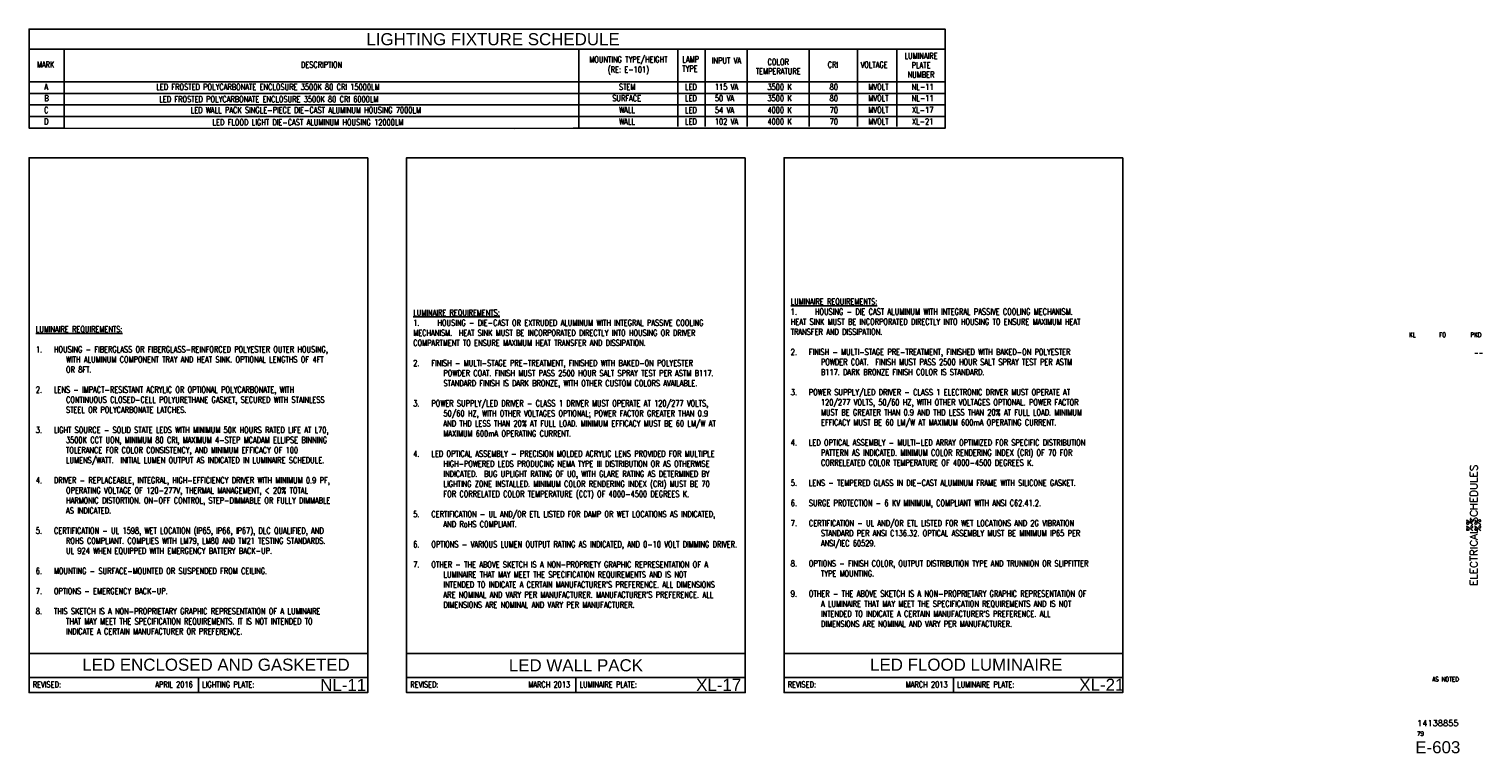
# Paper-space layout 'E-603 - ELECTRICAL SCHEDULES' of a CAD drawing. Header units: inches. Extents: x 3.1 to 33.2, y 0.8 to 15.8.
import ezdxf
from ezdxf.enums import TextEntityAlignment as Align

# ---------------------------------------------------------------- set-up
doc = ezdxf.new("R2010")
doc.units = ezdxf.units.IN
doc.header["$MEASUREMENT"] = 0
doc.layers.add('E-ANNO-TEXT', color=2, linetype='Continuous')
doc.layers.add('G-ANNO-TTLB', color=7, linetype='Continuous')
doc.styles.add('ROMANS', font='ROMANS.shx', dxfattribs={"width": 0.8})
doc.styles.add('Text', font='romans.shx', dxfattribs={"width": 0.8, "height": 0.125})
doc.styles.add('TITLES', font='swiss.ttf', dxfattribs={"height": 0.25})

# ---------------------------------------------------------------- blocks, each defined once
blk = doc.blocks.new('NAVFAC_Sheet_Info')
at = {"layer": 'G-ANNO-TTLB', "color": 3, "style": 'TITLES'}
for tag, p in [('DESIGNED_BY', (31.723, 9.469)), ('DRAWN_BY', (32.348, 9.469)), ('REVIEWED_BY', (33.036, 9.469))]:
    blk.add_attdef(tag, text='', height=0.125, dxfattribs=at).set_placement(p, align=Align.MIDDLE)
blk.add_attdef('BRANCH_MANAGER', text='', height=0.125, dxfattribs=at).set_placement((33.188, 9.094), align=Align.MIDDLE_RIGHT)
for tag, p in [('SHEET_TITLE_1_OF_2', (32.91, 5.531)), ('SHEET_TITLE_1_OF_1', (32.995, 5.531)), ('SHEET_TITLE_2_OF_2', (33.08, 5.531))]:
    blk.add_attdef(tag, text='', height=0.125, rotation=90, dxfattribs=at).set_placement(p, align=Align.MIDDLE_CENTER)
at = {"layer": 'G-ANNO-TTLB', "color": 4, "style": 'TITLES'}
for tag, height, p in [('SCALE', 0.125, (32.41, 2.344)), ('NAVFAC_DWG_NUMBER', 0.125, (32.25, 1.437)), ('SHEET_X', 0.125, (31.891, 1.219)), ('DISCIPLINE_SHEET_NO', 0.25, (32.25, 0.938))]:
    blk.add_attdef(tag, text='', height=height, dxfattribs=at).set_placement(p, align=Align.MIDDLE)

psp = doc.layouts.new('E-603 - ELECTRICAL SCHEDULES')

# ---------------------------------------------------------------- linework, layer by layer
at = {"layer": 'E-ANNO-TEXT', "lineweight": -3}
for points in [[(3.116, 15.378), (3.116, 15.795), (22.061, 15.795), (22.061, 15.378), (22.061, 14.703), (22.061, 14.512), (22.061, 14.322), (22.061, 14.13), (22.063, 13.747), (21.065, 13.747), (20.249, 13.747), (19.25, 13.747), (17.964, 13.747), (17.972, 13.747), (17.101, 13.747), (16.529, 13.747), (14.486, 13.747), (14.371, 13.747), (13.151, 13.739), (3.844, 13.747), (3.116, 13.747), (3.116, 14.13), (3.116, 14.322), (3.116, 14.512), (3.116, 14.703), (3.116, 15.378), (22.061, 15.378)], [(3.844, 15.378), (3.844, 14.703), (3.844, 14.512), (3.844, 14.322), (3.844, 14.13), (3.844, 13.747)], [(14.484, 15.378), (14.484, 14.703), (14.484, 14.512), (14.484, 14.322), (14.484, 14.13), (14.484, 13.747)], [(16.536, 15.378), (16.536, 14.703), (16.536, 14.512), (16.536, 14.322), (16.536, 14.13), (16.536, 13.778)], [(17.097, 15.378), (17.097, 14.703), (17.097, 14.512), (17.097, 14.322), (17.097, 14.13), (17.097, 13.778)], [(17.964, 15.378), (17.964, 14.703), (17.964, 14.512), (17.964, 14.322), (17.964, 14.13), (17.964, 13.778)], [(19.249, 15.378), (19.249, 14.703), (19.249, 14.512), (19.249, 14.322), (19.249, 14.13), (19.249, 13.778)], [(20.249, 15.378), (20.249, 14.703), (20.249, 14.512), (20.249, 14.322), (20.249, 14.13), (20.249, 13.778)], [(21.063, 15.378), (21.063, 14.703), (21.063, 14.512), (21.063, 14.322), (21.063, 14.13), (21.063, 13.778)], [(22.061, 14.703), (21.063, 14.703), (20.249, 14.703), (19.249, 14.703), (17.964, 14.703), (17.972, 14.703), (17.097, 14.703), (16.536, 14.703), (14.484, 14.703), (14.369, 14.703), (13.151, 14.703), (3.844, 14.703), (3.116, 14.703)], [(22.061, 14.464), (21.063, 14.464), (20.249, 14.464), (19.249, 14.464), (17.964, 14.464), (17.972, 14.464), (17.097, 14.464), (16.536, 14.464), (14.484, 14.464), (14.369, 14.464), (13.151, 14.464), (3.844, 14.464), (3.116, 14.464)], [(22.061, 14.226), (21.063, 14.226), (20.249, 14.226), (19.249, 14.226), (17.964, 14.226), (17.972, 14.226), (17.097, 14.226), (16.536, 14.226), (14.484, 14.226), (14.369, 14.226), (13.151, 14.226), (3.844, 14.226), (3.116, 14.226)], [(22.061, 13.986), (21.063, 13.986), (20.249, 13.986), (19.249, 13.986), (17.964, 13.986), (17.972, 13.986), (17.097, 13.986), (16.536, 13.986), (14.484, 13.986), (14.369, 13.986), (13.151, 13.986), (3.844, 13.986), (3.116, 13.986)], [(3.116, 2.88), (10.121, 2.88)], [(10.922, 2.88), (17.927, 2.88)], [(18.729, 2.88), (25.734, 2.88)], [(3.116, 2.381), (10.121, 2.381)], [(6.618, 2.381), (6.618, 2.068)], [(10.922, 2.381), (17.927, 2.381)], [(14.425, 2.068), (14.425, 2.381)], [(18.729, 2.381), (25.734, 2.381)], [(22.231, 2.381), (22.231, 2.068)]]:
    psp.add_lwpolyline(points, dxfattribs=at)
for points in [[(10.121, 13.133), (3.116, 13.133), (3.116, 2.068), (10.121, 2.068)], [(17.927, 13.133), (10.922, 13.133), (10.922, 2.068), (17.927, 2.068)], [(25.734, 13.133), (18.729, 13.133), (18.729, 2.068), (25.734, 2.068)]]:
    psp.add_lwpolyline(points, close=True, dxfattribs=at)

# ---------------------------------------------------------------- block references
at = {"layer": 'G-ANNO-TTLB', "lineweight": -3}
ref = psp.add_blockref('NAVFAC_Sheet_Info', (0, 0), dxfattribs=at)
ref.add_attrib('SHEET_TITLE_1_OF_1', 'ELECTRICAL SCHEDULES', dxfattribs={"color": 3, "height": 0.15625, "rotation": 90, "style": 'ROMANS'}).set_placement((32.995, 5.531), align=Align.MIDDLE_CENTER)
ref.add_attrib('SHEET_TITLE_1_OF_2', '%%', dxfattribs={"color": 3, "height": 0.125, "rotation": 90, "style": 'ROMANS'}).set_placement((32.91, 5.531), align=Align.MIDDLE_CENTER)
ref.add_attrib('SHEET_TITLE_2_OF_2', '%%', dxfattribs={"color": 3, "height": 0.125, "rotation": 90, "style": 'ROMANS'}).set_placement((33.08, 5.531), align=Align.MIDDLE_CENTER)
ref.add_attrib('DESIGNED_BY', 'KL', dxfattribs={"color": 3, "height": 0.0938, "style": 'ROMANS', "width": 0.8}).set_placement((31.723, 9.469), align=Align.MIDDLE)
ref.add_attrib('DRAWN_BY', 'FO', dxfattribs={"color": 3, "height": 0.0938, "style": 'ROMANS', "width": 0.8}).set_placement((32.348, 9.469), align=Align.MIDDLE)
ref.add_attrib('REVIEWED_BY', 'PKD', dxfattribs={"color": 3, "height": 0.0938, "style": 'ROMANS', "width": 0.8}).set_placement((33.036, 9.469), align=Align.MIDDLE)
ref.add_attrib('SCALE', 'AS NOTED', dxfattribs={"color": 4, "height": 0.0938, "style": 'ROMANS', "width": 0.8}).set_placement((32.41, 2.344), align=Align.MIDDLE)
ref.add_attrib('NAVFAC_DWG_NUMBER', '14138855', dxfattribs={"color": 4, "height": 0.125, "style": 'ROMANS'}).set_placement((32.25, 1.437), align=Align.MIDDLE)
ref.add_attrib('SHEET_X', '79', dxfattribs={"color": 4, "height": 0.0938, "style": 'ROMANS', "width": 0.8}).set_placement((31.891, 1.219), align=Align.MIDDLE)
ref.add_attrib('DISCIPLINE_SHEET_NO', 'E-603', dxfattribs={"color": 4, "height": 0.25, "style": 'TITLES'}).set_placement((32.25, 0.938), align=Align.MIDDLE)
ref.add_attrib('BRANCH_MANAGER', '--', dxfattribs={"color": 3, "height": 0.0938, "style": 'ROMANS', "width": 0.8}).set_placement((33.188, 9.094), align=Align.MIDDLE_RIGHT)

# ---------------------------------------------------------------- texts
at = {"layer": 'E-ANNO-TEXT', "lineweight": -3}
for s, insert, char_height, attachment_point, style in [('LIGHTING FIXTURE SCHEDULE', (10.092, 15.457), 0.25, 7, 'TITLES'), ('DESCRIPTION', (9.164, 15.058), 0.125, 5, 'Text'), ('CRI', (19.631, 14.995), 0.125, 7, 'Text'), ('VOLTAGE', (20.311, 14.995), 0.125, 7, 'Text'), ('SURFACE', (15.177, 14.302), 0.125, 7, 'Text'), ('STEM', (15.316, 14.536), 0.125, 7, 'Text'), ('LED', (16.681, 14.536), 0.125, 7, 'Text'), ('LED', (16.681, 14.302), 0.125, 7, 'Text'), ('50 VA', (17.299, 14.302), 0.125, 7, 'Text'), ('115 VA', (17.299, 14.536), 0.125, 7, 'Text'), ('3500 K', (18.386, 14.535), 0.125, 7, 'Text'), ('3500 K', (18.386, 14.302), 0.125, 7, 'Text'), ('80', (19.673, 14.536), 0.125, 7, 'Text'), ('80', (19.673, 14.302), 0.125, 7, 'Text'), ('MVOLT', (20.473, 14.537), 0.125, 7, 'Text'), ('MVOLT', (20.473, 14.303), 0.125, 7, 'Text'), ('NL-11', (21.371, 14.537), 0.125, 7, 'Text'), ('NL-11', (21.371, 14.303), 0.125, 7, 'Text'), ('WALL', (15.319, 14.059), 0.125, 7, 'Text'), ('LED', (16.681, 14.057), 0.125, 7, 'Text'), ('54 VA', (17.299, 14.057), 0.125, 7, 'Text'), ('4000 K', (18.386, 14.057), 0.125, 7, 'Text'), ('70', (19.673, 14.057), 0.125, 7, 'Text'), ('MVOLT', (20.473, 14.059), 0.125, 7, 'Text'), ('XL-17', (21.376, 14.059), 0.125, 7, 'Text'), ('WALL', (15.319, 13.821), 0.125, 7, 'Text'), ('LED', (16.681, 13.819), 0.125, 7, 'Text'), ('102 VA', (17.299, 13.819), 0.125, 7, 'Text'), ('4000 K', (18.386, 13.819), 0.125, 7, 'Text'), ('70', (19.673, 13.819), 0.125, 7, 'Text'), ('MVOLT', (20.473, 13.821), 0.125, 7, 'Text'), ('XL-21', (21.376, 13.821), 0.125, 7, 'Text')]:
    psp.add_mtext(s, dxfattribs=dict(at, insert=insert, char_height=char_height, attachment_point=attachment_point, style=style))
for s, insert, char_height, width, attachment_point, style in [('MARK', (3.277, 14.997), 0.125, 0.38696, 7, 'Text'), ('\\pxqc;MOUNTING TYPE/HEIGHT\\P(RE: E-101)', (15.51, 15.041), 0.125, 1.89743, 5, 'Text'), ('INPUT VA', (17.538, 15.206), 0.125, 0.64791, 2, 'Text'), ('A', (3.431, 14.537), 0.125, 0.0822, 7, 'Text'), ('B', (3.431, 14.303), 0.125, 0.08696, 7, 'Text'), ('LED FROSTED POLYCARBONATE ENCLOSURE 3500K 80 CRI 15000LM', (5.747, 14.535), 0.125, 6.80601, 7, 'Text'), ('LED FROSTED POLYCARBONATE ENCLOSURE 3500K 80 CRI 6000LM', (5.809, 14.282), 0.125, 6.71077, 7, 'Text'), ('C', (3.427, 14.057), 0.125, 0.08696, 7, 'Text'), ('LED WALL PACK SINGLE-PIECE DIE-CAST ALUMINUM HOUSING 7000LM', (6.458, 14.057), 0.125, 5.43935, 7, 'Text'), ('LED FLOOD LIGHT DIE-CAST ALUMINUM HOUSING 12000LM', (6.909, 13.804), 0.125, 4.51077, 7, 'Text'), ('D', (3.427, 13.821), 0.125, 0.08696, 7, 'Text'), ("{\\LLUMINAIRE REQUIREMENTS:\\P\\pxi-5,l5,t3;}1.^IHOUSING - DIE-CAST OR EXTRUDED ALUMINUM WITH INTEGRAL PASSIVE COOLING MECHANISM.  HEAT SINK MUST BE INCORPORATED DIRECTLY INTO HOUSING OR DRIVER COMPARTMENT TO ENSURE MAXIMUM HEAT TRANSFER AND DISSIPATION.\\P\\pi0,l0,tz;\\P\\pi-5,l5,t3;2.^IFINISH - MULTI-STAGE PRE-TREATMENT, FINISHED WITH BAKED-ON POLYESTER POWDER COAT. FINISH MUST PASS 2500 HOUR SALT SPRAY TEST PER ASTM B117. STANDARD FINISH IS DARK BRONZE, WITH OTHER CUSTOM COLORS AVAILABLE.\\P\\pi0,l0,tz;\\P\\pi-5,l5,t3;3.^IPOWER SUPPLY/LED DRIVER - CLASS 1 DRIVER MUST OPERATE AT 120/277 VOLTS, 50/60 HZ, WITH OTHER VOLTAGES OPTIONAL; POWER FACTOR GREATER THAN 0.9 AND THD LESS THAN 20% AT FULL LOAD. MINIMUM EFFICACY MUST BE 60 LM/W AT MAXIMUM 600mA OPERATING CURRENT.\\P\\pi0,l0,tz;\\P\\pi-5,l5,t3;4.^ILED OPTICAL ASSEMBLY - PRECISION MOLDED ACRYLIC LENS PROVIDED FOR MULTIPLE HIGH-POWERED LEDS PRODUCING NEMA TYPE III DISTRIBUTION OR AS OTHERWISE INDICATED.  BUG UPLIGHT RATING OF U0, WITH GLARE RATING AS DETERMINED BY LIGHTING ZONE INSTALLED. MINIMUM COLOR RENDERING INDEX (CRI) MUST BE 70 FOR CORRELATED COLOR TEMPERATURE (CCT) OF 4000-4500 DEGREES K.\\P\\pi0,l0,tz;\\P\\pi-5,l5,t3;5.^ICERTIFICATION - UL AND/OR ETL LISTED FOR DAMP OR WET LOCATIONS AS INDICATED, AND RoHS COMPLIANT.\\P\\pi0,l0,tz;\\P\\pi-5,l5,t3;6.^IOPTIONS - VARIOUS LUMEN OUTPUT RATING AS INDICATED, AND 0-10 VOLT DIMMING DRIVER.\\P\\pi0,l0,tz;\\P\\pi-5,l5,t3;7.^IOTHER - THE ABOVE SKETCH IS A NON-PROPRIETY GRAPHIC REPRESENTATION OF A LUMINAIRE THAT MAY MEET THE SPECIFICATION REQUIREMENTS AND IS NOT INTENDED TO INDICATE A CERTAIN MANUFACTURER'S PREFERENCE. ALL DIMENSIONS ARE NOMINAL AND VARY PER MANUFACTURER. MANUFACTURER'S PREFERENCE. ALL DIMENSIONS ARE NOMINAL AND VARY PER MANUFACTURER.", (11.06, 9.99), 0.125, 6.80482, 1, 'Text'), ("{\\LLUMINAIRE REQUIREMENTS:\\P\\pxi-5,l5,t3;}1.^IHOUSING - DIE CAST ALUMINUM WITH INTEGRAL PASSIVE COOLING MECHANISM. HEAT SINK MUST BE INCORPORATED DIRECTLY INTO HOUSING TO ENSURE MAXIMUM HEAT TRANSFER AND DISSIPATION.\\P\\pi0,l0,tz;\\P\\pi-5,l5,t3;2.^IFINISH - MULTI-STAGE PRE-TREATMENT, FINISHED WITH BAKED-ON POLYESTER POWDER COAT.  FINISH MUST PASS 2500 HOUR SALT SPRAY TEST PER ASTM B117. DARK BRONZE FINISH COLOR IS STANDARD.\\P\\pi0,l0,tz;\\P\\pi-5,l5,t3;3.^IPOWER SUPPLY/LED DRIVER - CLASS 1 ELECTRONIC DRIVER MUST OPERATE AT 120/277 VOLTS, 50/60 HZ, WITH OTHER VOLTAGES OPTIONAL. POWER FACTOR MUST BE GREATER THAN 0.9 AND THD LESS THAN 20% AT FULL LOAD. MINIMUM EFFICACY MUST BE 60 LM/W AT MAXIMUM 600mA OPERATING CURRENT.\\P\\pi0,l0,tz;\\P\\pi-5,l5,t3;4.^ILED OPTICAL ASSEMBLY - MULTI-LED ARRAY OPTIMIZED FOR SPECIFIC DISTRIBUTION PATTERN AS INDICATED. MINIMUM COLOR RENDERING INDEX (CRI) OF 70 FOR CORRELEATED COLOR TEMPERATURE OF 4000-4500 DEGREES K.\\P\\pi0,l0,tz;\\P\\pi-5,l5,t3;5.^ILENS - TEMPERED GLASS IN DIE-CAST ALUMINUM FRAME WITH SILICONE GASKET.\\P\\pi0,l0,tz;\\P\\pi-5,l5,t3;6.^ISURGE PROTECTION - 6 KV MINIMUM, COMPLIANT WITH ANSI C62.41.2.\\P\\pi0,l0,tz;\\P\\pi-5,l5,t3;7.^ICERTIFICATION - UL AND/OR ETL LISTED FOR WET LOCATIONS AND 2G VIBRATION STANDARD PER ANSI C136.32. OPTICAL ASSEMBLY MUST BE MINIMUM IP65 PER ANSI/IEC 60529.\\P\\pi0,l0,tz;\\P\\pi-5,l5,t3;8.^IOPTIONS - FINISH COLOR, OUTPUT DISTRIBUTION TYPE AND TRUNNION OR SLIPFITTER TYPE MOUNTING.\\P\\pi0,l0,tz;\\P\\pi-5,l5,t3;9.^IOTHER - THE ABOVE SKETCH IS A NON-PROPRIETARY GRAPHIC REPRESENTATION OF A LUMINAIRE THAT MAY MEET THE SPECIFICATION REQUIREMENTS AND IS NOT INTENDED TO INDICATE A CERTAIN MANUFACTURER'S PREFERENCE. ALL DIMENSIONS ARE NOMINAL AND VARY PER MANUFACTURER.", (18.867, 10.22), 0.125, 6.72387, 1, 'Text'), ('{\\LLUMINAIRE REQUIREMENTS:\\P}\\P\\pxi-5,l5,t3;1.^IHOUSING - FIBERGLASS OR FIBERGLASS-REINFORCED POLYESTER OUTER HOUSING, WITH ALUMINUM COMPONENT TRAY AND HEAT SINK. OPTIONAL LENGTHS OF 4FT OR 8FT.\\P\\pi0,l0,tz;\\P\\pi-5,l5,t3;2.^ILENS - IMPACT-RESISTANT ACRYLIC OR OPTIONAL POLYCARBONATE, WITH CONTINUOUS CLOSED-CELL POLYURETHANE GASKET, SECURED WITH STAINLESS STEEL OR POLYCARBONATE LATCHES.\\P\\pi0,l0,tz;\\P\\pi-5,l5,t3;3.^ILIGHT SOURCE - SOLID STATE LEDS WITH MINIMUM 50K HOURS RATED LIFE AT L70, 3500K CCT UON, MINIMUM 80 CRI, MAXIMUM 4-STEP MCADAM ELLIPSE BINNING TOLERANCE FOR COLOR CONSISTENCY, AND MINIMUM EFFICACY OF 100 LUMENS/WATT.  INITIAL LUMEN OUTPUT AS INDICATED IN LUMINAIRE SCHEDULE.\\P\\pi0,l0,tz;\\P\\pi-5,l5,t3;4.^IDRIVER - REPLACEABLE, INTEGRAL, HIGH-EFFICIENCY DRIVER WITH MINIMUM 0.9 PF, OPERATING VOLTAGE OF 120-277V, THERMAL MANAGEMENT, < 20% TOTAL HARMONIC DISTORTION. ON-OFF CONTROL, STEP-DIMMABLE OR FULLY DIMMABLE AS INDICATED.\\P\\pi0,l0,tz;\\P\\pi-5,l5,t3;5.^ICERTIFICATION - UL 1598, WET LOCATION (IP65, IP66, IP67), DLC QUALIFIED, AND ROHS COMPLIANT. COMPLIES WITH LM79, LM80 AND TM21 TESTING STANDARDS. UL 924 WHEN EQUIPPED WITH EMERGENCY BATTERY BACK-UP.\\P\\pi0,l0,tz;\\P\\pi-5,l5,t3;6.^IMOUNTING - SURFACE-MOUNTED OR SUSPENDED FROM CEILING.\\P\\pi0,l0,tz;\\P\\pi-5,l5,t3;7.^IOPTIONS - EMERGENCY BACK-UP.\\P\\pi0,l0,tz;\\P\\pi-5,l5,t3;8.^ITHIS SKETCH IS A NON-PROPRIETARY GRAPHIC REPRESENTATION OF A LUMINAIRE THAT MAY MEET THE SPECIFICATION REQUIREMENTS. IT IS NOT INTENDED TO INDICATE A CERTAIN MANUFACTURER OR PREFERENCE.', (3.254, 9.648), 0.125, 6.71435, 1, 'Text'), ('LED ENCLOSED AND GASKETED', (4.216, 2.517), 0.25, 5.3338, 7, 'TITLES'), ('LED WALL PACK', (14.425, 2.631), 0.25, 2.67154, 5, 'TITLES'), ('LED FLOOD LUMINAIRE', (20.509, 2.517), 0.25, 3.82904, 7, 'TITLES'), ('APRIL 2016', (5.724, 2.173), 0.125, 0.87268, 7, 'Text'), ('LIGHTING PLATE:', (6.695, 2.173), 0.125, 1.20601, 7, 'Text'), ('NL-11', (9.136, 2.101), 0.25, 0.85909, 7, 'TITLES'), ('MARCH 2013', (13.439, 2.173), 0.125, 0.97268, 7, 'Text'), ('LUMINAIRE PLATE:', (14.502, 2.173), 0.125, 1.3203, 7, 'Text'), ('XL-17', (16.912, 2.103), 0.25, 0.87742, 7, 'TITLES'), ('MARCH 2013', (21.246, 2.173), 0.125, 0.97268, 7, 'Text'), ('LUMINAIRE PLATE:', (22.308, 2.173), 0.125, 1.3203, 7, 'Text'), ('XL-21', (24.836, 2.105), 0.25, 0.81869, 7, 'TITLES'), ('REVISED:', (3.192, 2.173), 0.125, 0.62982, 7, 'Text'), ('REVISED:', (10.999, 2.173), 0.125, 0.62982, 7, 'Text'), ('REVISED:', (18.806, 2.173), 0.125, 0.62982, 7, 'Text')]:
    psp.add_mtext(s, dxfattribs=dict(at, insert=insert, char_height=char_height, width=width, attachment_point=attachment_point, style=style))
at = {"layer": 'E-ANNO-TEXT', "lineweight": -3, "char_height": 0.125, "style": 'Text'}
for s, insert, width, attachment_point, line_spacing_factor in [('LAMP TYPE', (16.625, 14.913), 0.38377, 7, 0.926515), ('COLOR TEMPERATURE', (18.608, 15.177), 1.06488, 2, 0.926515), ('LUMINAIRE PLATE NUMBER', (21.562, 15.303), 0.7674, 2, 0.931492)]:
    psp.add_mtext(s, dxfattribs=dict(at, insert=insert, width=width, attachment_point=attachment_point, line_spacing_factor=line_spacing_factor))

doc.saveas('drawing.dxf')
